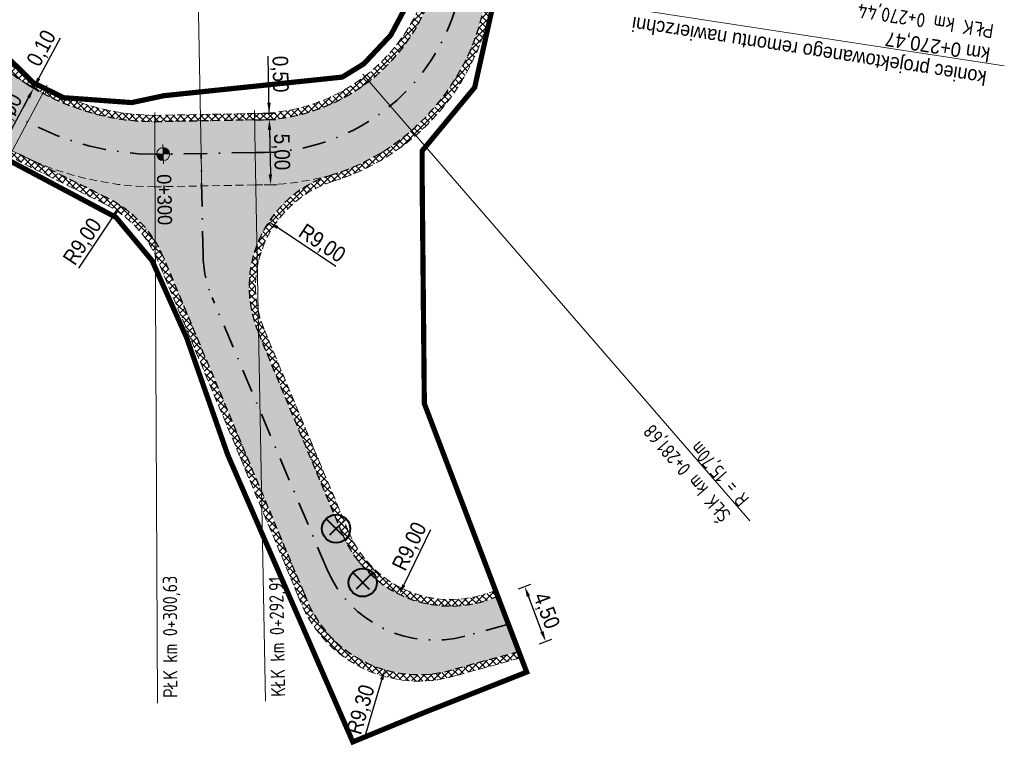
# Model space of a CAD drawing. Header units: metres. Extents: x 6597977 to 6599400, y 5546581 to 5546943.
# Tile 8 of 12: x 6598712 to 6598788, y 5546613 to 5546668. Entities that reach past the tile are written whole.
import ezdxf

# ---------------------------------------------------------------- set-up
doc = ezdxf.new("R2010")
doc.units = ezdxf.units.M
doc.header["$MEASUREMENT"] = 0
for name, pattern in [('13', [3.5, 2, -0.7, 0.1, -0.7]), ('Kropki i Kreski', [3.6, 1.8, -0.9, 0, -0.9]), ('Przerywana gęsta', [0.9, 0.6, -0.3])]:
    doc.linetypes.add(name, pattern=pattern)
for name, color, linetype, lineweight in [('___KRAWĘDŹ JEZDNI US', 1, 'Przerywana gęsta', 30), ('___POBOCZE UTRWALONE ASFALTEM US', 140, 'Przerywana gęsta', 50), ('__KRAWĘDŹ POBOCZA US', 7, 'Continuous', 9), ('__OPISY_US', 7, 'Continuous', 18), ('__OSIE US', 1, 'Kropki i Kreski', 35), ('__WYMIARY US', 7, 'Continuous', 15)]:
    doc.layers.add(name, color=color, linetype=linetype, lineweight=lineweight)
doc.layers.add('__DROGA ISTNIEJĄCA US', color=7, linetype='Continuous', lineweight=18, true_color=0x636363)
doc.layers.add('__ZAKRES INWESTYCJI US', color=1, linetype='Continuous')
doc.styles.add('PK', font='txt', dxfattribs={"width": 0.9, "height": 1.2})
doc.styles.add('STYL_AUTOMATYCZNY_2', font='txt', dxfattribs={"width": 0.95, "height": 1.1})
doc.dimstyles.new('Promienie łuków', dxfattribs={"dimtxt": 1.2, "dimasz": 0.8, "dimexe": 0.5, "dimexo": 0, "dimgap": 0.1, "dimtad": 1, "dimrnd": 0.1, "dimzin": 1, "dimtxsty": 'PK', "dimcen": 0, "dimclrd": 7, "dimclre": 7, "dimclrt": 7, "dimaunit": 2, "dimadec": 1, "dimazin": 0, "dimtfac": 1, "dimtofl": 0, "dimtmove": 0, "dimatfit": 3, "dimfxl": 0.5, "dimfxlon": 1, "dimarcsym": 2})

# ---------------------------------------------------------------- blocks, each defined once
blk = doc.blocks.new('KOT')
at = {"layer": '__OPISY_US', "linetype": 'Continuous', "lineweight": 18, "true_color": 0x000000}
h = blk.add_hatch(color=18, dxfattribs=at)
edge = h.paths.add_edge_path()
edge.add_line((6599815.032, 5558517.454), (6599815.137, 5558517.941))
edge.add_line((6599815.137, 5558517.941), (6599814.65, 5558518.045))
edge.add_arc((6599815.137, 5558517.941), 0.498, 167.82642, 257.82642)
h = blk.add_hatch(color=18, dxfattribs=at)
edge = h.paths.add_edge_path()
edge.add_line((6599815.241, 5558518.427), (6599815.137, 5558517.941))
edge.add_line((6599815.137, 5558517.941), (6599815.623, 5558517.836))
edge.add_arc((6599815.137, 5558517.941), 0.498, 347.82642, 437.82642)
at = {"layer": '__OPISY_US', "color": 18, "linetype": 'Continuous', "lineweight": 18, "true_color": 0x000000}
for p, q in [((6599815.295, 5558518.674), (6599814.978, 5558517.207)), ((6599815.87, 5558517.782), (6599814.403, 5558518.099))]:
    blk.add_line(p, q, dxfattribs=at)
blk.add_circle((6599815.137, 5558517.941), 0.498, dxfattribs=at)
blk = doc.blocks.new('*D149')
at = {"layer": '__WYMIARY US', "color": 7, "lineweight": -2}
for p, q in [((6598731.642, 5546661.155), (6598731.559, 5546665.531)), ((6598731.142, 5546661.146), (6598732.142, 5546661.165)), ((6598731.151, 5546660.646), (6598732.151, 5546660.665)), ((6598731.666, 5546659.855), (6598731.682, 5546659.055))]:
    blk.add_line(p, q, dxfattribs=at)
at = {"layer": '__WYMIARY US', "color": 7}
for points in [[(6598731.493, 5546661.952), (6598731.76, 5546661.957), (6598731.642, 5546661.155)], [(6598731.8, 5546659.858), (6598731.533, 5546659.853), (6598731.651, 5546660.655)]]:
    blk.add_solid(points, dxfattribs=at)
at = {"layer": 'Defpoints', "color": 0}
for p in [(6598730.503, 5546661.133), (6598730.512, 5546660.634), (6598731.651, 5546660.655)]:
    blk.add_point(p, dxfattribs=at)
at = {"layer": '__WYMIARY US', "color": 7, "insert": (6598732.411, 5546664.159), "char_height": 1.2, "attachment_point": 5, "rotation": 271.08693, "style": 'PK'}
blk.add_mtext('0,50', dxfattribs=at)
blk = doc.blocks.new('*D150')
at = {"layer": '__WYMIARY US', "color": 7, "lineweight": -2}
for p, q in [((6598731.151, 5546660.646), (6598732.151, 5546660.665)), ((6598731.666, 5546659.855), (6598731.731, 5546656.454)), ((6598731.246, 5546655.645), (6598732.246, 5546655.664))]:
    blk.add_line(p, q, dxfattribs=at)
at = {"layer": '__WYMIARY US', "color": 7}
for points in [[(6598731.8, 5546659.858), (6598731.533, 5546659.853), (6598731.651, 5546660.655)], [(6598731.598, 5546656.452), (6598731.864, 5546656.457), (6598731.746, 5546655.655)]]:
    blk.add_solid(points, dxfattribs=at)
at = {"layer": 'Defpoints', "color": 0}
for p in [(6598730.512, 5546660.634), (6598730.607, 5546655.633), (6598731.746, 5546655.655)]:
    blk.add_point(p, dxfattribs=at)
at = {"layer": '__WYMIARY US', "color": 7, "insert": (6598732.525, 5546658.171), "char_height": 1.2, "attachment_point": 5, "rotation": 271.08693, "style": 'PK'}
blk.add_mtext('5,00', dxfattribs=at)
blk = doc.blocks.new('*D154')
at = {"layer": '__WYMIARY US', "color": 7, "lineweight": -2}
for p, q in [((6598713.943, 5546662.829), (6598713.06, 5546663.298)), ((6598711.531, 5546659.354), (6598713.126, 5546662.357)), ((6598711.598, 5546658.413), (6598710.715, 5546658.882))]:
    blk.add_line(p, q, dxfattribs=at)
at = {"layer": '__WYMIARY US', "color": 7}
for points in [[(6598713.244, 5546662.294), (6598713.008, 5546662.419), (6598713.501, 5546663.064)], [(6598711.414, 5546659.417), (6598711.649, 5546659.292), (6598711.156, 5546658.648)]]:
    blk.add_solid(points, dxfattribs=at)
at = {"layer": 'Defpoints', "color": 0}
for p in [(6598713.501, 5546663.064), (6598714.222, 5546662.681), (6598711.877, 5546658.265)]:
    blk.add_point(p, dxfattribs=at)
at = {"layer": '__WYMIARY US', "color": 7, "insert": (6598711.599, 5546661.243), "char_height": 1.2, "attachment_point": 5, "rotation": 62.03132, "style": 'PK'}
blk.add_mtext('5,00', dxfattribs=at)
blk = doc.blocks.new('*D155')
at = {"layer": '__WYMIARY US', "color": 7, "lineweight": -2}
for p, q in [((6598713.531, 5546663.12), (6598715.567, 5546666.954)), ((6598713.906, 5546663.826), (6598714.281, 5546664.533)), ((6598713.943, 5546662.829), (6598713.06, 5546663.298)), ((6598713.972, 5546662.885), (6598713.089, 5546663.354)), ((6598713.126, 5546662.357), (6598712.751, 5546661.65))]:
    blk.add_line(p, q, dxfattribs=at)
at = {"layer": '__WYMIARY US', "color": 7}
for points in [[(6598713.788, 5546663.889), (6598714.024, 5546663.764), (6598713.531, 5546663.12)], [(6598713.244, 5546662.294), (6598713.008, 5546662.419), (6598713.501, 5546663.064)]]:
    blk.add_solid(points, dxfattribs=at)
at = {"layer": 'Defpoints', "color": 0}
for p in [(6598713.531, 5546663.12), (6598714.222, 5546662.681), (6598714.252, 5546662.737)]:
    blk.add_point(p, dxfattribs=at)
at = {"layer": '__WYMIARY US', "color": 7, "insert": (6598714.186, 5546666.116), "char_height": 1.2, "attachment_point": 5, "rotation": 62.03132, "style": 'PK'}
blk.add_mtext('0,10', dxfattribs=at)
blk = doc.blocks.new('*D168')
at = {"layer": '__WYMIARY US', "color": 7, "lineweight": -2}
blk.add_line((6598736.759, 5546649.356), (6598732.273, 5546652.351), dxfattribs=at)
at = {"layer": '__WYMIARY US', "color": 7}
blk.add_solid([(6598732.347, 5546652.462), (6598732.199, 5546652.24), (6598731.607, 5546652.795)], dxfattribs=at)
at = {"layer": 'Defpoints', "color": 0}
for p in [(6598731.607, 5546652.795), (6598739.092, 5546647.798)]:
    blk.add_point(p, dxfattribs=at)
at = {"layer": '__WYMIARY US', "color": 7, "insert": (6598735.672, 5546651.075), "char_height": 1.2, "attachment_point": 5, "rotation": 326.26967, "style": 'PK'}
blk.add_mtext('R9,00', dxfattribs=at)
blk = doc.blocks.new('*D169')
at = {"layer": '__WYMIARY US', "color": 7, "lineweight": -2}
blk.add_line((6598717.002, 5546649.228), (6598719.753, 5546653.381), dxfattribs=at)
at = {"layer": '__WYMIARY US', "color": 7}
blk.add_solid([(6598719.864, 5546653.307), (6598719.642, 5546653.455), (6598720.195, 5546654.048)], dxfattribs=at)
at = {"layer": 'Defpoints', "color": 0}
for p in [(6598720.195, 5546654.048), (6598715.224, 5546646.545)]:
    blk.add_point(p, dxfattribs=at)
at = {"layer": '__WYMIARY US', "color": 7, "insert": (6598717.339, 5546651.233), "char_height": 1.2, "attachment_point": 5, "rotation": 56.47491, "style": 'PK'}
blk.add_mtext('R9,00', dxfattribs=at)
blk = doc.blocks.new('*D170')
at = {"layer": '__WYMIARY US', "color": 7, "lineweight": -2}
blk.add_line((6598744.067, 5546629.092), (6598742.004, 5546624.849), dxfattribs=at)
at = {"layer": '__WYMIARY US', "color": 7}
blk.add_solid([(6598741.884, 5546624.907), (6598742.123, 5546624.79), (6598741.654, 5546624.129)], dxfattribs=at)
at = {"layer": 'Defpoints', "color": 0}
for p in [(6598745.59, 5546632.223), (6598741.654, 5546624.129)]:
    blk.add_point(p, dxfattribs=at)
at = {"layer": '__WYMIARY US', "color": 7, "insert": (6598742.511, 5546627.783), "char_height": 1.2, "attachment_point": 5, "rotation": 64.06632, "style": 'PK'}
blk.add_mtext('R9,00', dxfattribs=at)
blk = doc.blocks.new('*D171')
at = {"layer": '__WYMIARY US', "color": 7, "lineweight": -2}
blk.add_line((6598739.035, 5546613.22), (6598740.303, 5546617.554), dxfattribs=at)
at = {"layer": '__WYMIARY US', "color": 7}
blk.add_solid([(6598740.431, 5546617.517), (6598740.175, 5546617.592), (6598740.528, 5546618.322)], dxfattribs=at)
at = {"layer": 'Defpoints', "color": 0}
for p in [(6598743.149, 5546627.28), (6598740.528, 5546618.322)]:
    blk.add_point(p, dxfattribs=at)
at = {"layer": '__WYMIARY US', "color": 7, "insert": (6598738.763, 5546615.236), "char_height": 1.2, "attachment_point": 5, "rotation": 73.69018, "style": 'PK'}
blk.add_mtext('R9,30', dxfattribs=at)
blk = doc.blocks.new('*D210')
at = {"layer": '__WYMIARY US', "color": 7, "lineweight": -2}
for p, q in [((6598750.839, 5546624.552), (6598751.773, 5546624.908)), ((6598752.632, 5546621.25), (6598751.591, 5546623.983)), ((6598752.45, 5546620.325), (6598753.384, 5546620.681))]:
    blk.add_line(p, q, dxfattribs=at)
at = {"layer": '__WYMIARY US', "color": 7}
for points in [[(6598751.716, 5546624.03), (6598751.466, 5546623.935), (6598751.306, 5546624.73)], [(6598752.508, 5546621.203), (6598752.757, 5546621.298), (6598752.917, 5546620.503)]]:
    blk.add_solid(points, dxfattribs=at)
at = {"layer": 'Defpoints', "color": 0}
for p in [(6598751.306, 5546624.73), (6598749.245, 5546623.945), (6598750.856, 5546619.717)]:
    blk.add_point(p, dxfattribs=at)
at = {"layer": '__WYMIARY US', "color": 7, "insert": (6598752.909, 5546622.844), "char_height": 1.2, "attachment_point": 5, "rotation": 290.8626, "style": 'PK'}
blk.add_mtext('4,50', dxfattribs=at)

msp = doc.modelspace()

# ---------------------------------------------------------------- hatches: boundary and pattern name
at = {"layer": '___POBOCZE UTRWALONE ASFALTEM US', "linetype": 'Continuous', "lineweight": 0}
h = msp.add_hatch(dxfattribs=at)
h.set_pattern_fill('ANSI37', color=256, scale=3, style=0)
h.set_pattern_definition([(45, (6599954.67065, 5546660.4039), (-0.26516504, 0.26516504), []), (135, (6599954.67065, 5546660.4039), (-0.26516504, -0.26516504), [])])
h.paths.add_polyline_path([(6598324.089, 5546727.4), (6598324.176, 5546726.901, -0.05498), (6598367.139, 5546738.061), (6598364.663, 5546737.71), (6598364.599, 5546738.183, 0.051828)])
h.paths.add_polyline_path([(6598709.277, 5546666.478), (6598709.667, 5546666.793, 0.059312), (6598712.97, 5546664.004), (6598713.49, 5546663.49), (6598715.829, 5546662.345), (6598716.179, 5546662.32, 0.093599), (6598722.833, 5546660.988), (6598730.561, 5546661.135, 0.344969), (6598743.981, 5546671.588), (6598744.478, 5546671.512, -0.345767), (6598730.565, 5546660.635), (6598722.835, 5546660.488, -0.205621)])
h.paths.add_polyline_path([(6598383.782, 5546740.281, 0.196338), (6598384.83, 5546739.842, -0.001884), (6598386.354, 5546739.922), (6598392.704, 5546740.389, 0.018525), (6598419.411, 5546743.071), (6598426.539, 5546744.057), (6598431.488, 5546744.752, -0.01117), (6598440.072, 5546745.936), (6598440.031, 5546746.435, 0.011731), (6598430.994, 5546745.179), (6598419.342, 5546743.566, -0.018527), (6598392.67, 5546740.888), (6598386.323, 5546740.421, 0.003138)])
h.paths.add_polyline_path([(6598484.253, 5546745.797), (6598529.983, 5546740.37, 0.141548), (6598531.621, 5546740.679), (6598484.322, 5546746.292)])
h.paths.add_polyline_path([(6598280.583, 5546718.885), (6598280.587, 5546718.906), (6598281.086, 5546719.034, 0.475605), (6598294.842, 5546713.514), (6598295.546, 5546713.906, -0.015811), (6598306.869, 5546719.916), (6598307.077, 5546719.468, 0.016781), (6598295.088, 5546713.079, -0.475735), (6598280.608, 5546718.885)])
h.paths.add_polyline_path([(6598599.038, 5546732.481, 0.209769), (6598600.003, 5546731.759, -0.000022), (6598600.02, 5546731.756, -0.030252), (6598622.957, 5546725.231, -0.000035), (6598622.983, 5546725.222, 0.139763), (6598624.629, 5546725.167, 0.033685)])
h.paths.add_polyline_path([(6598552.248, 5546737.736), (6598552.645, 5546738.013), (6598556.262, 5546737.429), (6598558.997, 5546737.346), (6598569.801, 5546736.313), (6598580.31, 5546735.46), (6598581.875, 5546735.374, -0.012585), (6598591.719, 5546733.905, -0.142405), (6598590.058, 5546733.681, 0.012155), (6598580.563, 5546735.028), (6598562.577, 5546736.679, -0.005215)])
h.paths.add_polyline_path([(6598634.901, 5546720.597), (6598635.101, 5546721.056, -0.023095), (6598651.552, 5546713.134), (6598651.279, 5546712.713, 0.023049)])
h.paths.add_polyline_path([(6598665.587, 5546703.833), (6598673.26, 5546700.21), (6598678.042, 5546697.45), (6598677.472, 5546696.462), (6598679.016, 5546695.392, 0.01669), (6598671.983, 5546699.786), (6598665.587, 5546703.806)])
h.paths.add_polyline_path([(6598685.479, 5546690.74), (6598685.784, 5546691.136, -0.02049), (6598693.619, 5546684.578), (6598693.298, 5546684.198), (6598693.373, 5546684.127, 0.020729)])
h.paths.add_polyline_path([(6598447.023, 5546747.112), (6598447.07, 5546746.614, -0.038837), (6598477.158, 5546746.639), (6598477.443, 5546746.605), (6598477.502, 5546747.101), (6598477.205, 5546747.137, 0.038859)])
h.paths.add_polyline_path([(6598311.378, 5546722.061), (6598311.593, 5546721.615, -0.010684), (6598319.526, 5546725.064), (6598319.473, 5546725.578, 0.010885)])
h.paths.add_polyline_path([(6598538.858, 5546739.821), (6598548.634, 5546738.661), (6598552.645, 5546738.013), (6598552.248, 5546737.736, -0.00143), (6598549.42, 5546738.064), (6598540.29, 5546739.147, -0.134159)])
h.paths.add_polyline_path([(6598703.902, 5546673.12), (6598706.141, 5546670.373), (6598706.531, 5546670.686), (6598704.289, 5546673.436, -0.238813), (6598703.711, 5546676.084), (6598703.351, 5546676.597, 0.269737)])
h.paths.add_polyline_path([(6598682.016, 5546693.31), (6598682.958, 5546694.613), (6598686.427, 5546692.61), (6598685.784, 5546691.136), (6598685.479, 5546690.74, 0.008677)])
h.paths.add_polyline_path([(6598662.148, 5546705.968), (6598663.096, 5546707.027), (6598663.17, 5546706.96), (6598665.587, 5546703.833), (6598665.587, 5546703.806)])
h.paths.add_polyline_path([(6598368.598, 5546738.267), (6598369.614, 5546738.411), (6598369.543, 5546738.901, -0.007303), (6598375.425, 5546739.594, -0.09169), (6598373.924, 5546738.93, 0.006629)])
h.paths.add_polyline_path([(6598655.154, 5546710.365), (6598658.312, 5546708.38), (6598658.591, 5546708.795), (6598655.421, 5546710.788)])
h.paths.add_polyline_path([(6598696.74, 5546680.997), (6598697.091, 5546681.362, 0.273553), (6598700.139, 5546681.172), (6598700.431, 5546680.761, -0.285771)])
h = msp.add_hatch(dxfattribs=at)
h.set_pattern_fill('ANSI37', color=256, scale=3, style=0)
h.set_pattern_definition([(45, (6600241.21254, 5546617.36266), (-0.26516504, 0.26516504), []), (135, (6600241.21254, 5546617.36266), (-0.26516504, -0.26516504), [])])
h.paths.add_polyline_path([(6598730.791, 5546644.322), (6598737.283, 5546628.758, 0.389879), (6598748.347, 5546623.656), (6598749.245, 5546623.945), (6598749.066, 5546624.413), (6598748.194, 5546624.132, -0.389879), (6598737.745, 5546628.95), (6598731.252, 5546644.515, -0.442472), (6598736.572, 5546655.916), (6598736.572, 5546655.915, 0.297176), (6598748.931, 5546670.828), (6598748.436, 5546670.904, -0.298194), (6598736.38, 5546656.379, 0.440954)])
edge = h.paths.add_edge_path()
edge.add_arc((6598557.618, 5546539.11), 192.757, 61.35107, 68.09807)
edge.add_line((6598629.52, 5546717.954), (6598629.317, 5546717.497))
edge.add_arc((6598557.618, 5546539.11), 192.257, 61.35563, 68.10338, ccw=False)
edge.add_line((6598649.781, 5546707.837), (6598669.399, 5546695.504))
edge.add_arc((6598609.703, 5546592.272), 119.25, 42.1002, 59.96072, ccw=False)
edge.add_line((6598698.183, 5546672.22), (6598703.094, 5546665.408))
edge.add_arc((6598723.031, 5546679.27), 24.283, 214.81057, 243.54826)
edge.add_line((6598712.214, 5546657.529), (6598712.217, 5546657.535))
edge.add_line((6598712.217, 5546657.535), (6598719.011, 5546654.155))
edge.add_arc((6598715.224, 5546646.545), 8.5, 22.71803, 63.54826, ccw=False)
edge.add_line((6598723.065, 5546649.828), (6598733.879, 5546623.998))
edge.add_arc((6598743.149, 5546627.28), 9.834, 199.49679, 287.03234)
edge.add_line((6598746.029, 5546617.878), (6598750.988, 5546619.235))
edge.add_line((6598750.988, 5546619.235), (6598751.033, 5546619.252))
edge.add_line((6598751.033, 5546619.252), (6598750.856, 5546619.717))
edge.add_line((6598750.856, 5546619.717), (6598745.89, 5546618.358))
edge.add_arc((6598743.149, 5546627.28), 9.334, 199.41161, 287.07803, ccw=False)
edge.add_line((6598734.346, 5546624.178), (6598723.526, 5546650.021))
edge.add_arc((6598715.224, 5546646.545), 9, 22.71803, 63.54826)
edge.add_line((6598719.233, 5546654.603), (6598712.946, 5546657.731))
edge.add_arc((6598723.031, 5546679.27), 23.783, 243.54826, 244.91017, ccw=False)
edge.add_arc((6598723.031, 5546679.27), 23.783, 214.80039, 243.54826, ccw=False)
edge.add_line((6598703.502, 5546665.697), (6598698.573, 5546672.535))
edge.add_arc((6598609.703, 5546592.272), 119.75, 42.08699, 59.9563)
edge.add_line((6598669.657, 5546695.932), (6598650.034, 5546708.268))
at = {"layer": '__DROGA ISTNIEJĄCA US', "linetype": 'Continuous', "lineweight": 0, "transparency": 33554508}
msp.add_hatch(color=256, dxfattribs=at).paths.add_polyline_path([(6598278.121, 5546707.37), (6598280.587, 5546718.906), (6598280.601, 5546718.91, 0.476522), (6598295.088, 5546713.079, -0.016781), (6598307.077, 5546719.468), (6598311.599, 5546721.603), (6598311.593, 5546721.615, -0.010684), (6598319.526, 5546725.064), (6598319.526, 5546725.064), (6598324.176, 5546726.901, -0.05498), (6598367.139, 5546738.061), (6598368.598, 5546738.267, -0.006629), (6598373.924, 5546738.93, -0.013517), (6598384.83, 5546739.842, -0.001884), (6598386.354, 5546739.922), (6598392.704, 5546740.389, 0.018525), (6598419.411, 5546743.071), (6598431.069, 5546744.684, -0.011718), (6598440.072, 5546745.936), (6598447.07, 5546746.614, -0.038837), (6598477.158, 5546746.639), (6598529.983, 5546740.37), (6598540.29, 5546739.147), (6598549.42, 5546738.064, 0.006645), (6598562.577, 5546736.679), (6598580.563, 5546735.028, -0.012155), (6598590.058, 5546733.681, -0.01284), (6598600.003, 5546731.759, 0.005755), (6598600.037, 5546731.752, -0.03023), (6598622.957, 5546725.231, -0.011132), (6598631.177, 5546722.138), (6598631.174, 5546722.133), (6598634.899, 5546720.593), (6598634.901, 5546720.597, -0.023049), (6598651.279, 5546712.713), (6598655.154, 5546710.365), (6598671.983, 5546699.786, -0.01669), (6598679.016, 5546695.392), (6598682.016, 5546693.31, -0.008677), (6598685.479, 5546690.74, -0.020729), (6598693.373, 5546684.127), (6598696.328, 5546681.342, 0.009374), (6598696.423, 5546681.252), (6598696.428, 5546681.248, -0.016148), (6598701.99, 5546675.465), (6598703.902, 5546673.12), (6598706.141, 5546670.372), (6598707.601, 5546668.559, 0.243007), (6598722.835, 5546660.488), (6598730.565, 5546660.635, 0.345767), (6598744.478, 5546671.512), (6598746.459, 5546671.208, -0.372812), (6598730.56, 5546658.134), (6598722.846, 5546657.988, -0.24448), (6598705.502, 5546667.2), (6598700.281, 5546674, 0.07816), (6598670.82, 5546697.859), (6598651.173, 5546710.21, 0.096235), (6598580.307, 5546732.793), (6598562.371, 5546734.439, -0.006645), (6598549.155, 5546735.829), (6598476.946, 5546744.398, 0.059651), (6598431.404, 5546742.459), (6598419.719, 5546740.842, -0.018517), (6598392.858, 5546738.144), (6598386.491, 5546737.676, 0.118365), (6598296.855, 5546711.487, -0.139798)])
h = msp.add_hatch(color=256, dxfattribs=at)
h.paths.add_polyline_path([(6598275.655, 5546695.833), (6598278.171, 5546707.602, 0.151902), (6598296.855, 5546711.487, -0.118365), (6598386.491, 5546737.676), (6598392.858, 5546738.144, 0.018517), (6598419.719, 5546740.842), (6598431.404, 5546742.459, -0.059651), (6598476.946, 5546744.398), (6598549.155, 5546735.829, 0.006645), (6598562.371, 5546734.439), (6598580.307, 5546732.793, -0.096235), (6598651.173, 5546710.21), (6598670.82, 5546697.859, -0.07816), (6598700.281, 5546674), (6598705.502, 5546667.2, 0.24448), (6598722.846, 5546657.988), (6598726.4, 5546658.055), (6598726.447, 5546655.556), (6598722.86, 5546655.487, -0.114113), (6598712.437, 5546657.977, -0.126098), (6598703.502, 5546665.697), (6598698.573, 5546672.535, 0.078128), (6598669.657, 5546695.932), (6598650.034, 5546708.268, 0.096139), (6598580.05, 5546730.557), (6598562.166, 5546732.198, -0.006645), (6598548.889, 5546733.595), (6598476.734, 5546742.158, 0.059635), (6598431.74, 5546740.234), (6598420.027, 5546738.613, -0.01851), (6598393.011, 5546735.899), (6598386.628, 5546735.43, 0.118468), (6598297.927, 5546709.507), (6598288.763, 5546704.268, 0.027477)])
h.paths.add_polyline_path([(6598726.4, 5546658.055), (6598730.56, 5546658.134, 0.372812), (6598746.459, 5546671.208), (6598746.46, 5546671.208), (6598748.436, 5546670.904, -0.298194), (6598736.38, 5546656.379, 0.000227), (6598736.373, 5546656.377, -0.0688), (6598730.554, 5546655.633), (6598726.447, 5546655.556)])
h = msp.add_hatch(color=5, dxfattribs=at)
h.paths.add_polyline_path([(6598712.946, 5546657.731, 0.108097), (6598722.86, 5546655.487), (6598726.447, 5546655.556), (6598726.547, 5546650.272, 0.094665), (6598727.244, 5546646.967), (6598736.07, 5546626.098, 0.375865), (6598746.737, 5546620.923), (6598750.05, 5546621.831), (6598750.856, 5546619.717), (6598745.89, 5546618.358, -0.402334), (6598734.346, 5546624.178), (6598723.526, 5546650.021, 0.180065), (6598719.233, 5546654.603)])
h.paths.add_polyline_path([(6598726.447, 5546655.556), (6598730.554, 5546655.633, 0.0688), (6598736.373, 5546656.377, 0.440683), (6598730.791, 5546644.322), (6598737.283, 5546628.758, 0.389879), (6598748.347, 5546623.656), (6598749.245, 5546623.945), (6598750.05, 5546621.831), (6598746.737, 5546620.923, -0.375865), (6598736.07, 5546626.098), (6598727.244, 5546646.967, -0.094665), (6598726.547, 5546650.272)])

# ---------------------------------------------------------------- linework, layer by layer
at = {"layer": '___KRAWĘDŹ JEZDNI US'}
for points in [[(6598744.484, 5546671.539), (6598744.484, 5546671.539, -0.346313), (6598730.565, 5546660.635), (6598722.835, 5546660.488, -0.245391), (6598707.505, 5546668.698), (6598703.902, 5546673.12)], [(6598748.437, 5546670.905, -0.298343), (6598736.373, 5546656.377)], [(6598750.856, 5546619.717), (6598745.89, 5546618.358, -0.402334), (6598734.346, 5546624.178), (6598723.526, 5546650.021, 0.180065), (6598719.233, 5546654.603), (6598712.44, 5546657.983)], [(6598749.291, 5546623.96), (6598748.347, 5546623.656, -0.389879), (6598737.283, 5546628.758), (6598730.791, 5546644.322, -0.442461), (6598736.424, 5546656.393)]]:
    msp.add_lwpolyline(points, format="xyb", dxfattribs=at)
at = {"layer": '__KRAWĘDŹ POBOCZA US', "linetype": 'Przerywana gęsta'}
for points in [[(6598743.998, 5546671.658, -0.34642), (6598730.561, 5546661.135), (6598722.833, 5546660.988, -0.093599), (6598716.179, 5546662.32), (6598715.829, 5546662.345), (6598713.49, 5546663.49), (6598712.97, 5546664.004, -0.093599)], [(6598748.933, 5546670.849, -0.297497), (6598736.572, 5546655.915)], [(6598712.97, 5546664.004, -0.059312), (6598709.667, 5546666.793)], [(6598736.373, 5546656.377, -0.0688), (6598730.554, 5546655.633), (6598722.86, 5546655.487, -0.120301), (6598711.92, 5546658.242)], [(6598750.988, 5546619.235), (6598746.029, 5546617.878, -0.401671), (6598733.879, 5546623.998), (6598723.065, 5546649.828, 0.180065), (6598719.011, 5546654.155), (6598712.217, 5546657.535)], [(6598749.138, 5546624.436), (6598748.194, 5546624.132, -0.389879), (6598737.745, 5546628.95), (6598731.252, 5546644.515, -0.442472), (6598736.572, 5546655.916)]]:
    msp.add_lwpolyline(points, format="xyb", dxfattribs=at)
at = {"layer": '__OPISY_US', "color": 1, "linetype": 'Kropki i Kreski', "lineweight": 40}
for p, q in [((6598737.555, 5546629.943), (6598736.017, 5546628.405)), ((6598736.017, 5546629.943), (6598737.555, 5546628.405)), ((6598739.608, 5546625.804), (6598738.07, 5546624.266)), ((6598738.07, 5546625.804), (6598739.608, 5546624.266))]:
    msp.add_line(p, q, dxfattribs=at)
at = {"layer": '__OPISY_US', "color": 1, "linetype": 'Continuous', "lineweight": 40}
for centre in [(6598736.786, 5546629.174), (6598738.839, 5546625.035)]:
    msp.add_circle(centre, 1.087, dxfattribs=at)
at = {"layer": '__OSIE US'}
for points in [[(6598762.016, 5546832.802, 0.017435), (6598755.377, 5546773.211), (6598755.377, 5546773.211), (6598748.14, 5546684.519, -0.010952), (6598747.267, 5546676.595), (6598747.267, 5546676.595), (6598747.267, 5546676.595), (6598747.267, 5546676.595), (6598747.267, 5546676.595), (6598746.465, 5546671.241), (6598746.465, 5546671.241), (6598746.465, 5546671.241, -0.373423), (6598730.56, 5546658.134), (6598722.846, 5546657.988, -0.24448), (6598705.502, 5546667.2), (6598705.502, 5546667.2), (6598700.281, 5546674, 0.07816), (6598670.82, 5546697.859), (6598651.173, 5546710.21, 0.096235), (6598580.307, 5546732.793), (6598580.307, 5546732.793), (6598562.371, 5546734.439, -0.006645)], [(6598750.05, 5546621.831), (6598746.737, 5546620.923, -0.375865), (6598736.07, 5546626.098), (6598727.244, 5546646.967, -0.094665), (6598726.547, 5546650.272), (6598726.4, 5546658.055)]]:
    msp.add_lwpolyline(points, format="xyb", dxfattribs=at)
at = {"layer": '__WYMIARY US'}
for points in [[(6598726.461, 5546654.832), (6598726.4, 5546658.055), (6598725.633, 5546698.451)], [(6598743.273, 5546671.697), (6598746.46, 5546671.208), (6598788.216, 5546664.791)], [(6598738.848, 5546664.155), (6598740.959, 5546661.718), (6598768.624, 5546629.788)], [(6598714.56, 5546663.317), (6598713.048, 5546660.47), (6598693.235, 5546623.157)], [(6598722.832, 5546661.212), (6598722.846, 5546657.988), (6598723.041, 5546615.741)], [(6598730.499, 5546661.357), (6598730.56, 5546658.134), (6598731.361, 5546615.895)]]:
    msp.add_lwpolyline(points, dxfattribs=at)
at = {"layer": '__ZAKRES INWESTYCJI US', "linetype": '13', "flags": 128}
msp.add_lwpolyline([(6598749.157, 5546670.793, 0.4, 0.4, 0), (6598747.455, 5546663.138, 0.4, 0.4, 0), (6598743.418, 5546658.262, 0.4, 0.4, 0), (6598743.412, 5546656.269, 0.4, 0.4, 0), (6598743.581, 5546638.805, 0.4, 0.4, 0), (6598743.581, 5546638.805, 0.4, 0.4, 0), (6598743.581, 5546638.805, 0.4, 0.4, 0), (6598751.456, 5546618.143, 0.4, 0.4, 0), (6598743.475, 5546614.991, 0.4, 0.4, 0), (6598738.077, 5546612.768, 0.4, 0.4, 0), (6598728.442, 5546634.882, 0.4, 0.4, 0), (6598725.292, 5546643.865, 0.4, 0.4, 0), (6598722.624, 5546649.813, 0.4, 0.4, 0), (6598719.851, 5546653.136, 0.4, 0.4, 0), (6598709.039, 5546658.892, 0.4, 0.4, 0), (6598697.08, 5546668.36, 0.4, 0.4, 0), (6598688.14, 5546679.5, 0.4, 0.4, 0), (6598659.67, 5546698.43, 0.4, 0.4, 0), (6598633.96, 5546712.65, 0.4, 0.4, 0), (6598628.264, 5546714.633, 0.4, 0.4, 0), (6598609.855, 5546719.581, 0.4, 0.4, 0), (6598584.74, 5546726.34, 0.4, 0.4, 0), (6598566.491, 5546728.717, 0.4, 0.4, 0), (6598518.98, 5546735.15, 0.4, 0.4, 0), (6598484.65, 5546739.99, 0.4, 0.4, 0), (6598468.414, 5546740.181, 0.4, 0.4, 0), (6598448.854, 5546739.778, 0.4, 0.4, 0), (6598402.292, 5546733.739, 0.4, 0.4, 0), (6598378.139, 5546732.654, 0.4, 0.4, 0), (6598360.519, 5546730.231, 0.4, 0.4, 0), (6598326.184, 5546719.668, 0.4, 0.4, 0), (6598310.28, 5546712.061, 0.4, 0.4, 0), (6598297.077, 5546704.448, 0.4, 0.4, 0), (6598292.628, 5546701.274, 0.4, 0.4, 0), (6598278.363, 5546689.004, 0.4, 0.4, 0), (6598275.215, 5546695.961, 0.4, 0.4, 0), (6598280.761, 5546721.786, 0.4, 0.4, 0), (6598282.429, 5546721.595, 0.4, 0.4, 0), (6598282.281, 5546718.377, 0.4, 0.4, 0), (6598283.551, 5546716.027, 0.4, 0.4, 0), (6598285.414, 5546714.038, 0.4, 0.4, 0), (6598288.06, 5546712.831, 0.4, 0.4, 0), (6598290.554, 5546712.856, 0.4, 0.4, 0), (6598299.248, 5546716.386, 0.4, 0.4, 0), (6598306.222, 5546721.828, 0.4, 0.4, 0), (6598306.519, 5546721.595, 0.4, 0.4, 0), (6598310.837, 5546724.16, 0.4, 0.4, 0), (6598316.332, 5546727.802, 0.4, 0.4, 0), (6598339.404, 5546734.178, 0.4, 0.4, 0), (6598364.393, 5546740.964, 0.4, 0.4, 0), (6598368.838, 5546741.81, 0.4, 0.4, 0), (6598378.491, 5546744.943, 0.4, 0.4, 0), (6598384.206, 5546744.943, 0.4, 0.4, 0), (6598386.238, 5546740.519, 0.4, 0.4, 0), (6598394.345, 5546741.305, 0.4, 0.4, 0), (6598403.323, 5546742.35, 0.4, 0.4, 0), (6598403.448, 5546744.943, 0.4, 0.4, 0), (6598425.35, 5546745.23, 0.4, 0.4, 0), (6598425.3, 5546747.21, 0.4, 0.4, 0), (6598436.6, 5546748.43, 0.4, 0.4, 0), (6598448.95, 5546750.64, 0.4, 0.4, 0), (6598448.95, 5546750.64, 0.4, 0.4, 0), (6598488.75, 5546746.26, 0.4, 0.4, 0), (6598496.39, 5546746.71, 0.4, 0.4, 0), (6598523.65, 5546743.05, 0.4, 0.4, 0), (6598528.14, 5546741.97, 0.4, 0.4, 0), (6598556.262, 5546737.429, 0.4, 0.4, 0), (6598556.262, 5546737.429, 0.4, 0.4, 0), (6598559.51, 5546737.33, 0.4, 0.4, 0), (6598559.51, 5546737.33, 0.4, 0.4, 0), (6598580.22, 5546736.87, 0.4, 0.4, 0), (6598589.33, 5546734.83, 0.4, 0.4, 0), (6598599.171, 5546732.63, 0.4, 0.4, 0), (6598619.46, 5546728.09, 0.4, 0.4, 0), (6598625.21, 5546726.28, 0.4, 0.4, 0), (6598631.8, 5546723.19, 0.4, 0.4, 0), (6598657.76, 5546711.28, 0.4, 0.4, 0), (6598659.55, 5546710.22, 0.4, 0.4, 0), (6598660.111, 5546709.715, 0.4, 0.4, 0), (6598663.17, 5546706.96, 0.4, 0.4, 0), (6598665.587, 5546703.833, 0.4, 0.4, 0), (6598673.26, 5546700.21, 0.4, 0.4, 0), (6598686.67, 5546692.47, 0.4, 0.4, 0), (6598699.74, 5546683.89, 0.4, 0.4, 0), (6598700.06, 5546681.29, 0.4, 0.4, 0), (6598704.45, 5546675.03, 0.4, 0.4, 0), (6598709.9, 5546667.04, 0.4, 0.4, 0), (6598713.49, 5546663.49, 0.4, 0.4, 0), (6598715.829, 5546662.345, 0.4, 0.4, 0), (6598721.06, 5546661.97, 0.4, 0.4, 0), (6598723.54, 5546662.5, 0.4, 0.4, 0), (6598723.54, 5546662.5, 0.4, 0.4, 0), (6598737.26, 5546663.93, 0.4, 0.4, 0), (6598737.26, 5546663.93, 0.4, 0.4, 0), (6598737.26, 5546663.93, 0.4, 0.4, 0), (6598738.92, 5546664.95, 0.4, 0.4, 0), (6598741, 5546667.16, 0.4, 0.4, 0), (6598743.393, 5546671.679, 0.4, 0.4, 0), (6598743.393, 5546671.679, 0.4, 0.4, 0), (6598743.51, 5546671.9, 0.4, 0.4, 0), (6598744.47, 5546679.65, 0.4, 0.4, 0), (6598744.68, 5546682.78, 0.4, 0.4, 0), (6598744.98, 5546682.73, 0.4, 0.4, 0), (6598746.82, 5546703.04, 0.4, 0.4, 0), (6598748.571, 5546733.937, 0.4, 0.4, 0), (6598748.95, 5546740.62, 0.4, 0.4, 0), (6598750.774, 5546761.523, 0.4, 0.4, 0), (6598752.466, 5546780.907, 0.4, 0.4, 0), (6598753.27, 5546790.13, 0.4, 0.4, 0), (6598753.27, 5546795.06, 0.4, 0.4, 0), (6598754.77, 5546806.13, 0.4, 0.4, 0), (6598757.32, 5546824.947, 0.4, 0.4, 0), (6598761.97, 5546859.27, 0.4, 0.4, 0), (6598762.229, 5546860.704, 0.4, 0.4, 0), (6598763.523, 5546868.708, 0.4, 0.4, 0), (6598764.683, 5546876.69, 0.4, 0.4, 0), (6598767.047, 5546892.962, 0.4, 0.4, 0), (6598768.408, 5546902.343, 0.4, 0.4, 0), (6598771.016, 5546920.307, 0.4, 0.4, 0), (6598774, 5546940.85, 0.4, 0.4, 0), (6598780.26, 5546939.97, 0.4, 0.4, 0), (6598776.311, 5546910.375, 0.4, 0.4, 0), (6598772.589, 5546882.487, 0.4, 0.4, 0), (6598769.099, 5546856.327, 0.4, 0.4, 0), (6598765.22, 5546827.26, 0.4, 0.4, 0), (6598762.38, 5546807, 0.4, 0.4, 0), (6598758.63, 5546776.55, 0.4, 0.4, 0), (6598756.46, 5546755.63, 0.4, 0.4, 0), (6598750.2, 5546680.3, 0.4, 0.4, 0), (6598749.303, 5546671.451, 0.4, 0.4, 0), (6598749.157, 5546670.793, 0.4, 0.4, 0), (6598749.157, 5546670.793, 0, 0, 0)], format="xyseb", dxfattribs=at)

# ---------------------------------------------------------------- block references
at = {"layer": '__OPISY_US', "linetype": '13', "rotation": 193.260502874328}
msp.add_blockref('KOT', (11747562.977, 12470828.233), dxfattribs=at)

# ---------------------------------------------------------------- texts
at = {"layer": '__OPISY_US', "linetype": 'Kropki i Kreski', "insert": (6598786.732, 5546663.285), "char_height": 1.1, "width": 33.66032, "attachment_point": 1, "rotation": 171.21802, "style": 'STYL_AUTOMATYCZNY_2'}
msp.add_mtext('\\pxql;koniec projektowanego remontu nawierzchni\\Pkm 0+270,47\\P\\fDINPro-Regular|b1|i0|c238|p2;PŁK km 0+270,44', dxfattribs=at)
at = {"layer": '__OPISY_US', "color": 18, "linetype": 'Kropki i Kreski', "true_color": 0x000000, "char_height": 1.1, "attachment_point": 1, "style": 'STYL_AUTOMATYCZNY_2'}
for s, insert, width, rotation in [('0+300', (6598724.1, 5546656.47), 4.97039, 271.08693), ('\\pxql;{\\fDINPro-Regular|b1|i0|c238|p2;\\W0.85;\\C18;ŚŁK km 0+281,68\\PR = 15,70m}', (6598766.425, 5546629.583), 24.30615, 130.90588), ('\\pxql;{\\fDINPro-Regular|b1|i0|c238|p2;\\W0.85;\\C18;PŁK km 0+300,63}', (6598723.488, 5546616.157), 24.30615, 90.26396), ('\\pxql;{\\fDINPro-Regular|b1|i0|c238|p2;\\W0.85;\\C18;KŁK km 0+292,91}', (6598731.786, 5546616.231), 24.30615, 91.08692)]:
    msp.add_mtext(s, dxfattribs=dict(at, insert=insert, width=width, rotation=rotation))

# ---------------------------------------------------------------- dimensions: what is measured, and where the dimension line sits
at = {"layer": '__WYMIARY US'}
dim = msp.add_linear_dim(base=(6598713.531, 5546663.12), p1=(6598714.222, 5546662.681), p2=(6598714.252, 5546662.737), angle=62.03132, dimstyle='Promienie łuków', override={"dimtmove": 1}, dxfattribs=at)
dim.commit()
dim.dimension.update_dxf_attribs({"geometry": '*D155', "text_midpoint": (6598715.351, 5546665.497), "dimtype": 160})
for base, p1, p2, angle, picture, middle in [((6598731.651, 5546660.655), (6598730.503, 5546661.133), (6598730.512, 5546660.634), 271.08693, '*D149', (6598731.585, 5546664.143)), ((6598751.306, 5546624.73), (6598750.856, 5546619.717), (6598749.245, 5546623.945), 110.8626, '*D210', (6598752.137, 5546622.55))]:
    dim = msp.add_linear_dim(base=base, p1=p1, p2=p2, angle=angle, dimstyle='Promienie łuków', dxfattribs=at)
    dim.commit()
    dim.dimension.update_dxf_attribs({"geometry": picture, "text_midpoint": middle, "dimtype": 161})
for base, p1, p2, angle, picture, middle in [((6598713.501, 5546663.064), (6598711.877, 5546658.265), (6598714.222, 5546662.681), 62.03132, '*D154', (6598711.599, 5546661.243)), ((6598731.746, 5546655.655), (6598730.512, 5546660.634), (6598730.607, 5546655.633), 271.08693, '*D150', (6598732.525, 5546658.171))]:
    dim = msp.add_linear_dim(base=base, p1=p1, p2=p2, angle=angle, dimstyle='Promienie łuków', override={"dimtmove": 1}, dxfattribs=at)
    dim.commit()
    dim.dimension.update_dxf_attribs({"geometry": picture, "text_midpoint": middle})
for center, mpoint, picture, middle in [((6598715.224, 5546646.545), (6598720.195, 5546654.048), '*D169', (6598718.028, 5546650.777)), ((6598739.092, 5546647.798), (6598731.607, 5546652.795), '*D168', (6598735.213, 5546650.388)), ((6598745.59, 5546632.223), (6598741.654, 5546624.129), '*D170', (6598743.254, 5546627.421))]:
    dim = msp.add_radius_dim(center=center, mpoint=mpoint, dimstyle='Promienie łuków', dxfattribs=at)
    dim.commit()
    dim.dimension.update_dxf_attribs({"geometry": picture, "text_midpoint": middle, "dimtype": 164})
dim = msp.add_radius_dim(center=(6598743.149, 5546627.28), mpoint=(6598740.528, 5546618.322), dimstyle='Promienie łuków', dxfattribs=at)
dim.commit()
dim.dimension.update_dxf_attribs({"geometry": '*D171', "text_midpoint": (6598738.763, 5546615.236)})

doc.saveas('drawing.dxf')
